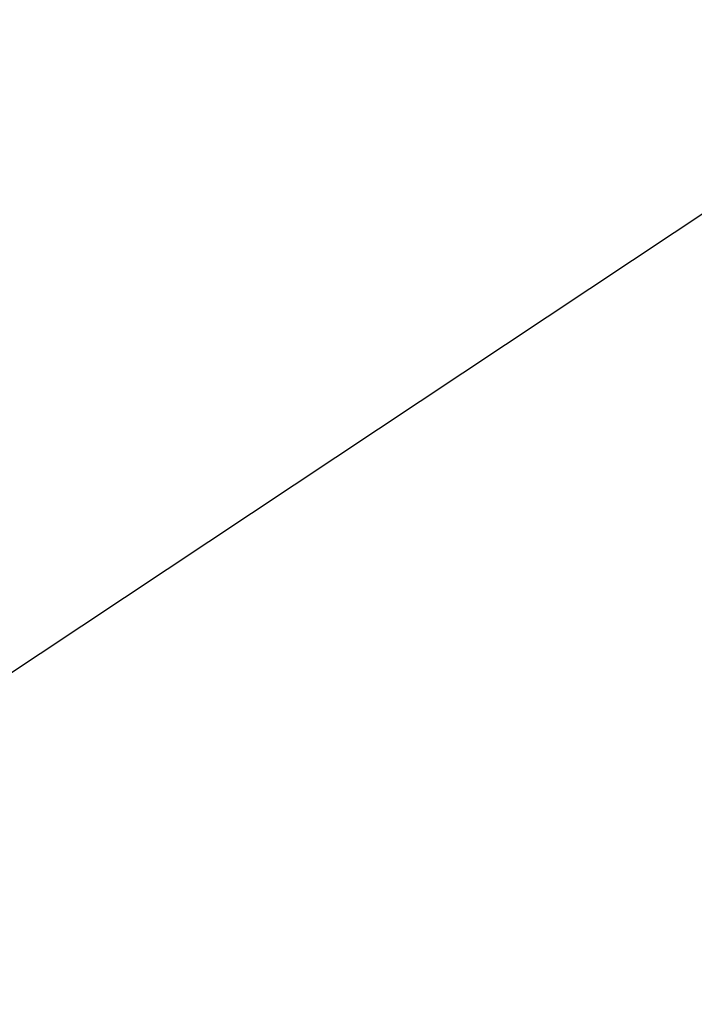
# Model space of a CAD drawing. Extents: x 0 to 370488, y 0 to 4202825.
# Tile 194 of 256: x 360284.21 to 360284.344, y 4200428.845 to 4200429.04. Entities that reach past the tile are written whole.
import ezdxf

# ---------------------------------------------------------------- set-up
doc = ezdxf.new("R2010")
doc.units = 0
doc.header["$LTSCALE"] = 0.5
doc.header["$MEASUREMENT"] = 0
doc.linetypes.add('CONTI', pattern=[0])
doc.layers.add('GORIZDEFAULT', color=32, linetype='CONTI')

msp = doc.modelspace()

# ---------------------------------------------------------------- linework, layer by layer
at = {"layer": 'GORIZDEFAULT', "color": 32}
msp.add_polyline3d([(360284.10966, 4200428.84497, 539.5), (360284.96, 4200429.41, 539.5), (360286.53, 4200430.49, 539.5), (360288.12, 4200431.61, 539.5), (360289.68, 4200432.75, 539.5), (360291.18, 4200433.91, 539.5), (360292.62, 4200435.07, 539.5), (360293.99, 4200436.22, 539.5), (360295.26, 4200437.35, 539.5), (360296.45, 4200438.45, 539.5), (360297.53, 4200439.5, 539.5), (360298.5, 4200440.5, 539.5), (360299.35, 4200441.43, 539.5), (360300.12, 4200442.33, 539.5), (360300.83, 4200443.22, 539.5)], dxfattribs=at)
msp.add_polyline3d([(360284.10966, 4200428.84497, 539.5), (360284.96, 4200429.41, 539.5), (360286.53, 4200430.49, 539.5), (360288.12, 4200431.61, 539.5), (360289.68, 4200432.75, 539.5), (360291.18, 4200433.91, 539.5), (360292.62, 4200435.07, 539.5), (360293.99, 4200436.22, 539.5), (360295.26, 4200437.35, 539.5), (360296.45, 4200438.45, 539.5), (360297.53, 4200439.5, 539.5), (360298.5, 4200440.5, 539.5), (360299.35, 4200441.43, 539.5), (360300.12, 4200442.33, 539.5), (360300.83, 4200443.22, 539.5)], dxfattribs=at)
msp.add_polyline3d([(360284.10966, 4200428.84497, 539.5), (360284.96, 4200429.41, 539.5), (360286.53, 4200430.49, 539.5), (360288.12, 4200431.61, 539.5), (360289.68, 4200432.75, 539.5), (360291.18, 4200433.91, 539.5), (360292.62, 4200435.07, 539.5), (360293.99, 4200436.22, 539.5), (360295.26, 4200437.35, 539.5), (360296.45, 4200438.45, 539.5), (360297.53, 4200439.5, 539.5), (360298.5, 4200440.5, 539.5), (360299.35, 4200441.43, 539.5), (360300.12, 4200442.33, 539.5), (360300.83, 4200443.22, 539.5)], dxfattribs=at)
msp.add_polyline3d([(360284.10966, 4200428.84497, 539.5), (360284.96, 4200429.41, 539.5), (360286.53, 4200430.49, 539.5), (360288.12, 4200431.61, 539.5), (360289.68, 4200432.75, 539.5), (360291.18, 4200433.91, 539.5), (360292.62, 4200435.07, 539.5), (360293.99, 4200436.22, 539.5), (360295.26, 4200437.35, 539.5), (360296.45, 4200438.45, 539.5), (360297.53, 4200439.5, 539.5), (360298.5, 4200440.5, 539.5), (360299.35, 4200441.43, 539.5), (360300.12, 4200442.33, 539.5), (360300.83, 4200443.22, 539.5)], dxfattribs=at)
msp.add_polyline3d([(360284.10966, 4200428.84497, 539.5), (360284.96, 4200429.41, 539.5), (360286.53, 4200430.49, 539.5), (360288.12, 4200431.61, 539.5), (360289.68, 4200432.75, 539.5), (360291.18, 4200433.91, 539.5), (360292.62, 4200435.07, 539.5), (360293.99, 4200436.22, 539.5), (360295.26, 4200437.35, 539.5), (360296.45, 4200438.45, 539.5), (360297.53, 4200439.5, 539.5), (360298.5, 4200440.5, 539.5), (360299.35, 4200441.43, 539.5), (360300.12, 4200442.33, 539.5), (360300.83, 4200443.22, 539.5)], dxfattribs=at)
msp.add_polyline3d([(360284.10966, 4200428.84497, 539.5), (360284.96, 4200429.41, 539.5), (360286.53, 4200430.49, 539.5), (360288.12, 4200431.61, 539.5), (360289.68, 4200432.75, 539.5), (360291.18, 4200433.91, 539.5), (360292.62, 4200435.07, 539.5), (360293.99, 4200436.22, 539.5), (360295.26, 4200437.35, 539.5), (360296.45, 4200438.45, 539.5), (360297.53, 4200439.5, 539.5), (360298.5, 4200440.5, 539.5), (360299.35, 4200441.43, 539.5), (360300.12, 4200442.33, 539.5), (360300.83, 4200443.22, 539.5)], dxfattribs=at)
msp.add_polyline3d([(360284.10966, 4200428.84497, 539.5), (360284.96, 4200429.41, 539.5), (360286.53, 4200430.49, 539.5), (360288.12, 4200431.61, 539.5), (360289.68, 4200432.75, 539.5), (360291.18, 4200433.91, 539.5), (360292.62, 4200435.07, 539.5), (360293.99, 4200436.22, 539.5), (360295.26, 4200437.35, 539.5), (360296.45, 4200438.45, 539.5), (360297.53, 4200439.5, 539.5), (360298.5, 4200440.5, 539.5), (360299.35, 4200441.43, 539.5), (360300.12, 4200442.33, 539.5), (360300.83, 4200443.22, 539.5)], dxfattribs=at)
msp.add_polyline3d([(360284.10966, 4200428.84497, 539.5), (360284.96, 4200429.41, 539.5), (360286.53, 4200430.49, 539.5), (360288.12, 4200431.61, 539.5), (360289.68, 4200432.75, 539.5), (360291.18, 4200433.91, 539.5), (360292.62, 4200435.07, 539.5), (360293.99, 4200436.22, 539.5), (360295.26, 4200437.35, 539.5), (360296.45, 4200438.45, 539.5), (360297.53, 4200439.5, 539.5), (360298.5, 4200440.5, 539.5), (360299.35, 4200441.43, 539.5), (360300.12, 4200442.33, 539.5), (360300.83, 4200443.22, 539.5)], dxfattribs=at)
msp.add_polyline3d([(360284.10966, 4200428.84497, 539.5), (360284.96, 4200429.41, 539.5), (360286.53, 4200430.49, 539.5), (360288.12, 4200431.61, 539.5), (360289.68, 4200432.75, 539.5), (360291.18, 4200433.91, 539.5), (360292.62, 4200435.07, 539.5), (360293.99, 4200436.22, 539.5), (360295.26, 4200437.35, 539.5), (360296.45, 4200438.45, 539.5), (360297.53, 4200439.5, 539.5), (360298.5, 4200440.5, 539.5), (360299.35, 4200441.43, 539.5), (360300.12, 4200442.33, 539.5), (360300.83, 4200443.22, 539.5)], dxfattribs=at)
msp.add_polyline3d([(360284.10966, 4200428.84497, 539.5), (360284.96, 4200429.41, 539.5), (360286.53, 4200430.49, 539.5), (360288.12, 4200431.61, 539.5), (360289.68, 4200432.75, 539.5), (360291.18, 4200433.91, 539.5), (360292.62, 4200435.07, 539.5), (360293.99, 4200436.22, 539.5), (360295.26, 4200437.35, 539.5), (360296.45, 4200438.45, 539.5), (360297.53, 4200439.5, 539.5), (360298.5, 4200440.5, 539.5), (360299.35, 4200441.43, 539.5), (360300.12, 4200442.33, 539.5), (360300.83, 4200443.22, 539.5)], dxfattribs=at)
msp.add_polyline3d([(360284.10966, 4200428.84497, 539.5), (360284.96, 4200429.41, 539.5), (360286.53, 4200430.49, 539.5), (360288.12, 4200431.61, 539.5), (360289.68, 4200432.75, 539.5), (360291.18, 4200433.91, 539.5), (360292.62, 4200435.07, 539.5), (360293.99, 4200436.22, 539.5), (360295.26, 4200437.35, 539.5), (360296.45, 4200438.45, 539.5), (360297.53, 4200439.5, 539.5), (360298.5, 4200440.5, 539.5), (360299.35, 4200441.43, 539.5), (360300.12, 4200442.33, 539.5), (360300.83, 4200443.22, 539.5)], dxfattribs=at)
msp.add_polyline3d([(360284.10966, 4200428.84497, 539.5), (360284.96, 4200429.41, 539.5), (360286.53, 4200430.49, 539.5), (360288.12, 4200431.61, 539.5), (360289.68, 4200432.75, 539.5), (360291.18, 4200433.91, 539.5), (360292.62, 4200435.07, 539.5), (360293.99, 4200436.22, 539.5), (360295.26, 4200437.35, 539.5), (360296.45, 4200438.45, 539.5), (360297.53, 4200439.5, 539.5), (360298.5, 4200440.5, 539.5), (360299.35, 4200441.43, 539.5), (360300.12, 4200442.33, 539.5), (360300.83, 4200443.22, 539.5)], dxfattribs=at)
msp.add_polyline3d([(360284.10966, 4200428.84497, 539.5), (360284.96, 4200429.41, 539.5), (360286.53, 4200430.49, 539.5), (360288.12, 4200431.61, 539.5), (360289.68, 4200432.75, 539.5), (360291.18, 4200433.91, 539.5), (360292.62, 4200435.07, 539.5), (360293.99, 4200436.22, 539.5), (360295.26, 4200437.35, 539.5), (360296.45, 4200438.45, 539.5), (360297.53, 4200439.5, 539.5), (360298.5, 4200440.5, 539.5), (360299.35, 4200441.43, 539.5), (360300.12, 4200442.33, 539.5), (360300.83, 4200443.22, 539.5)], dxfattribs=at)
msp.add_polyline3d([(360284.10966, 4200428.84497, 539.5), (360284.96, 4200429.41, 539.5), (360286.53, 4200430.49, 539.5), (360288.12, 4200431.61, 539.5), (360289.68, 4200432.75, 539.5), (360291.18, 4200433.91, 539.5), (360292.62, 4200435.07, 539.5), (360293.99, 4200436.22, 539.5), (360295.26, 4200437.35, 539.5), (360296.45, 4200438.45, 539.5), (360297.53, 4200439.5, 539.5), (360298.5, 4200440.5, 539.5), (360299.35, 4200441.43, 539.5), (360300.12, 4200442.33, 539.5), (360300.83, 4200443.22, 539.5)], dxfattribs=at)
msp.add_polyline3d([(360284.10966, 4200428.84497, 539.5), (360284.96, 4200429.41, 539.5), (360286.53, 4200430.49, 539.5), (360288.12, 4200431.61, 539.5), (360289.68, 4200432.75, 539.5), (360291.18, 4200433.91, 539.5), (360292.62, 4200435.07, 539.5), (360293.99, 4200436.22, 539.5), (360295.26, 4200437.35, 539.5), (360296.45, 4200438.45, 539.5), (360297.53, 4200439.5, 539.5), (360298.5, 4200440.5, 539.5), (360299.35, 4200441.43, 539.5), (360300.12, 4200442.33, 539.5), (360300.83, 4200443.22, 539.5)], dxfattribs=at)
msp.add_polyline3d([(360284.10966, 4200428.84497, 539.5), (360284.96, 4200429.41, 539.5), (360286.53, 4200430.49, 539.5), (360288.12, 4200431.61, 539.5), (360289.68, 4200432.75, 539.5), (360291.18, 4200433.91, 539.5), (360292.62, 4200435.07, 539.5), (360293.99, 4200436.22, 539.5), (360295.26, 4200437.35, 539.5), (360296.45, 4200438.45, 539.5), (360297.53, 4200439.5, 539.5), (360298.5, 4200440.5, 539.5), (360299.35, 4200441.43, 539.5), (360300.12, 4200442.33, 539.5), (360300.83, 4200443.22, 539.5)], dxfattribs=at)
msp.add_polyline3d([(360284.10966, 4200428.84497, 539.5), (360284.96, 4200429.41, 539.5), (360286.53, 4200430.49, 539.5), (360288.12, 4200431.61, 539.5), (360289.68, 4200432.75, 539.5), (360291.18, 4200433.91, 539.5), (360292.62, 4200435.07, 539.5), (360293.99, 4200436.22, 539.5), (360295.26, 4200437.35, 539.5), (360296.45, 4200438.45, 539.5), (360297.53, 4200439.5, 539.5), (360298.5, 4200440.5, 539.5), (360299.35, 4200441.43, 539.5), (360300.12, 4200442.33, 539.5), (360300.83, 4200443.22, 539.5)], dxfattribs=at)
msp.add_polyline3d([(360284.10966, 4200428.84497, 539.5), (360284.96, 4200429.41, 539.5), (360286.53, 4200430.49, 539.5), (360288.12, 4200431.61, 539.5), (360289.68, 4200432.75, 539.5), (360291.18, 4200433.91, 539.5), (360292.62, 4200435.07, 539.5), (360293.99, 4200436.22, 539.5), (360295.26, 4200437.35, 539.5), (360296.45, 4200438.45, 539.5), (360297.53, 4200439.5, 539.5), (360298.5, 4200440.5, 539.5), (360299.35, 4200441.43, 539.5), (360300.12, 4200442.33, 539.5), (360300.83, 4200443.22, 539.5)], dxfattribs=at)
msp.add_polyline3d([(360284.10966, 4200428.84497, 539.5), (360284.96, 4200429.41, 539.5), (360286.53, 4200430.49, 539.5), (360288.12, 4200431.61, 539.5), (360289.68, 4200432.75, 539.5), (360291.18, 4200433.91, 539.5), (360292.62, 4200435.07, 539.5), (360293.99, 4200436.22, 539.5), (360295.26, 4200437.35, 539.5), (360296.45, 4200438.45, 539.5), (360297.53, 4200439.5, 539.5), (360298.5, 4200440.5, 539.5), (360299.35, 4200441.43, 539.5), (360300.12, 4200442.33, 539.5), (360300.83, 4200443.22, 539.5)], dxfattribs=at)
msp.add_polyline3d([(360284.10966, 4200428.84497, 539.5), (360284.96, 4200429.41, 539.5), (360286.53, 4200430.49, 539.5), (360288.12, 4200431.61, 539.5), (360289.68, 4200432.75, 539.5), (360291.18, 4200433.91, 539.5), (360292.62, 4200435.07, 539.5), (360293.99, 4200436.22, 539.5), (360295.26, 4200437.35, 539.5), (360296.45, 4200438.45, 539.5), (360297.53, 4200439.5, 539.5), (360298.5, 4200440.5, 539.5), (360299.35, 4200441.43, 539.5), (360300.12, 4200442.33, 539.5), (360300.83, 4200443.22, 539.5)], dxfattribs=at)
msp.add_polyline3d([(360284.10966, 4200428.84497, 539.5), (360284.96, 4200429.41, 539.5), (360286.53, 4200430.49, 539.5), (360288.12, 4200431.61, 539.5), (360289.68, 4200432.75, 539.5), (360291.18, 4200433.91, 539.5), (360292.62, 4200435.07, 539.5), (360293.99, 4200436.22, 539.5), (360295.26, 4200437.35, 539.5), (360296.45, 4200438.45, 539.5), (360297.53, 4200439.5, 539.5), (360298.5, 4200440.5, 539.5), (360299.35, 4200441.43, 539.5), (360300.12, 4200442.33, 539.5), (360300.83, 4200443.22, 539.5)], dxfattribs=at)
msp.add_polyline3d([(360284.10966, 4200428.84497, 539.5), (360284.96, 4200429.41, 539.5), (360286.53, 4200430.49, 539.5), (360288.12, 4200431.61, 539.5), (360289.68, 4200432.75, 539.5), (360291.18, 4200433.91, 539.5), (360292.62, 4200435.07, 539.5), (360293.99, 4200436.22, 539.5), (360295.26, 4200437.35, 539.5), (360296.45, 4200438.45, 539.5), (360297.53, 4200439.5, 539.5), (360298.5, 4200440.5, 539.5), (360299.35, 4200441.43, 539.5), (360300.12, 4200442.33, 539.5), (360300.83, 4200443.22, 539.5)], dxfattribs=at)
msp.add_polyline3d([(360284.10966, 4200428.84497, 539.5), (360284.96, 4200429.41, 539.5), (360286.53, 4200430.49, 539.5), (360288.12, 4200431.61, 539.5), (360289.68, 4200432.75, 539.5), (360291.18, 4200433.91, 539.5), (360292.62, 4200435.07, 539.5), (360293.99, 4200436.22, 539.5), (360295.26, 4200437.35, 539.5), (360296.45, 4200438.45, 539.5), (360297.53, 4200439.5, 539.5), (360298.5, 4200440.5, 539.5), (360299.35, 4200441.43, 539.5), (360300.12, 4200442.33, 539.5), (360300.83, 4200443.22, 539.5)], dxfattribs=at)
msp.add_polyline3d([(360284.10966, 4200428.84497, 539.5), (360284.96, 4200429.41, 539.5), (360286.53, 4200430.49, 539.5), (360288.12, 4200431.61, 539.5), (360289.68, 4200432.75, 539.5), (360291.18, 4200433.91, 539.5), (360292.62, 4200435.07, 539.5), (360293.99, 4200436.22, 539.5), (360295.26, 4200437.35, 539.5), (360296.45, 4200438.45, 539.5), (360297.53, 4200439.5, 539.5), (360298.5, 4200440.5, 539.5), (360299.35, 4200441.43, 539.5), (360300.12, 4200442.33, 539.5), (360300.83, 4200443.22, 539.5)], dxfattribs=at)
msp.add_polyline3d([(360284.10966, 4200428.84497, 539.5), (360284.96, 4200429.41, 539.5), (360286.53, 4200430.49, 539.5), (360288.12, 4200431.61, 539.5), (360289.68, 4200432.75, 539.5), (360291.18, 4200433.91, 539.5), (360292.62, 4200435.07, 539.5), (360293.99, 4200436.22, 539.5), (360295.26, 4200437.35, 539.5), (360296.45, 4200438.45, 539.5), (360297.53, 4200439.5, 539.5), (360298.5, 4200440.5, 539.5), (360299.35, 4200441.43, 539.5), (360300.12, 4200442.33, 539.5), (360300.83, 4200443.22, 539.5)], dxfattribs=at)
msp.add_polyline3d([(360284.10966, 4200428.84497, 539.5), (360284.96, 4200429.41, 539.5), (360286.53, 4200430.49, 539.5), (360288.12, 4200431.61, 539.5), (360289.68, 4200432.75, 539.5), (360291.18, 4200433.91, 539.5), (360292.62, 4200435.07, 539.5), (360293.99, 4200436.22, 539.5), (360295.26, 4200437.35, 539.5), (360296.45, 4200438.45, 539.5), (360297.53, 4200439.5, 539.5), (360298.5, 4200440.5, 539.5), (360299.35, 4200441.43, 539.5), (360300.12, 4200442.33, 539.5), (360300.83, 4200443.22, 539.5)], dxfattribs=at)
msp.add_polyline3d([(360284.10966, 4200428.84497, 539.5), (360284.96, 4200429.41, 539.5), (360286.53, 4200430.49, 539.5), (360288.12, 4200431.61, 539.5), (360289.68, 4200432.75, 539.5), (360291.18, 4200433.91, 539.5), (360292.62, 4200435.07, 539.5), (360293.99, 4200436.22, 539.5), (360295.26, 4200437.35, 539.5), (360296.45, 4200438.45, 539.5), (360297.53, 4200439.5, 539.5), (360298.5, 4200440.5, 539.5), (360299.35, 4200441.43, 539.5), (360300.12, 4200442.33, 539.5), (360300.83, 4200443.22, 539.5)], dxfattribs=at)
msp.add_polyline3d([(360284.10966, 4200428.84497, 539.5), (360284.96, 4200429.41, 539.5), (360286.53, 4200430.49, 539.5), (360288.12, 4200431.61, 539.5), (360289.68, 4200432.75, 539.5), (360291.18, 4200433.91, 539.5), (360292.62, 4200435.07, 539.5), (360293.99, 4200436.22, 539.5), (360295.26, 4200437.35, 539.5), (360296.45, 4200438.45, 539.5), (360297.53, 4200439.5, 539.5), (360298.5, 4200440.5, 539.5), (360299.35, 4200441.43, 539.5), (360300.12, 4200442.33, 539.5), (360300.83, 4200443.22, 539.5)], dxfattribs=at)
msp.add_polyline3d([(360284.10966, 4200428.84497, 539.5), (360284.96, 4200429.41, 539.5), (360286.53, 4200430.49, 539.5), (360288.12, 4200431.61, 539.5), (360289.68, 4200432.75, 539.5), (360291.18, 4200433.91, 539.5), (360292.62, 4200435.07, 539.5), (360293.99, 4200436.22, 539.5), (360295.26, 4200437.35, 539.5), (360296.45, 4200438.45, 539.5), (360297.53, 4200439.5, 539.5), (360298.5, 4200440.5, 539.5), (360299.35, 4200441.43, 539.5), (360300.12, 4200442.33, 539.5), (360300.83, 4200443.22, 539.5)], dxfattribs=at)
msp.add_polyline3d([(360284.10966, 4200428.84497, 539.5), (360284.96, 4200429.41, 539.5), (360286.53, 4200430.49, 539.5), (360288.12, 4200431.61, 539.5), (360289.68, 4200432.75, 539.5), (360291.18, 4200433.91, 539.5), (360292.62, 4200435.07, 539.5), (360293.99, 4200436.22, 539.5), (360295.26, 4200437.35, 539.5), (360296.45, 4200438.45, 539.5), (360297.53, 4200439.5, 539.5), (360298.5, 4200440.5, 539.5), (360299.35, 4200441.43, 539.5), (360300.12, 4200442.33, 539.5), (360300.83, 4200443.22, 539.5)], dxfattribs=at)
msp.add_polyline3d([(360284.10966, 4200428.84497, 539.5), (360284.96, 4200429.41, 539.5), (360286.53, 4200430.49, 539.5), (360288.12, 4200431.61, 539.5), (360289.68, 4200432.75, 539.5), (360291.18, 4200433.91, 539.5), (360292.62, 4200435.07, 539.5), (360293.99, 4200436.22, 539.5), (360295.26, 4200437.35, 539.5), (360296.45, 4200438.45, 539.5), (360297.53, 4200439.5, 539.5), (360298.5, 4200440.5, 539.5), (360299.35, 4200441.43, 539.5), (360300.12, 4200442.33, 539.5), (360300.83, 4200443.22, 539.5)], dxfattribs=at)
msp.add_polyline3d([(360284.10966, 4200428.84497, 539.5), (360284.96, 4200429.41, 539.5), (360286.53, 4200430.49, 539.5), (360288.12, 4200431.61, 539.5), (360289.68, 4200432.75, 539.5), (360291.18, 4200433.91, 539.5), (360292.62, 4200435.07, 539.5), (360293.99, 4200436.22, 539.5), (360295.26, 4200437.35, 539.5), (360296.45, 4200438.45, 539.5), (360297.53, 4200439.5, 539.5), (360298.5, 4200440.5, 539.5), (360299.35, 4200441.43, 539.5), (360300.12, 4200442.33, 539.5), (360300.83, 4200443.22, 539.5)], dxfattribs=at)
msp.add_polyline3d([(360284.10966, 4200428.84497, 539.5), (360284.96, 4200429.41, 539.5), (360286.53, 4200430.49, 539.5), (360288.12, 4200431.61, 539.5), (360289.68, 4200432.75, 539.5), (360291.18, 4200433.91, 539.5), (360292.62, 4200435.07, 539.5), (360293.99, 4200436.22, 539.5), (360295.26, 4200437.35, 539.5), (360296.45, 4200438.45, 539.5), (360297.53, 4200439.5, 539.5), (360298.5, 4200440.5, 539.5), (360299.35, 4200441.43, 539.5), (360300.12, 4200442.33, 539.5), (360300.83, 4200443.22, 539.5)], dxfattribs=at)
msp.add_polyline3d([(360284.10966, 4200428.84497, 539.5), (360284.96, 4200429.41, 539.5), (360286.53, 4200430.49, 539.5), (360288.12, 4200431.61, 539.5), (360289.68, 4200432.75, 539.5), (360291.18, 4200433.91, 539.5), (360292.62, 4200435.07, 539.5), (360293.99, 4200436.22, 539.5), (360295.26, 4200437.35, 539.5), (360296.45, 4200438.45, 539.5), (360297.53, 4200439.5, 539.5), (360298.5, 4200440.5, 539.5), (360299.35, 4200441.43, 539.5), (360300.12, 4200442.33, 539.5), (360300.83, 4200443.22, 539.5)], dxfattribs=at)
msp.add_polyline3d([(360284.10966, 4200428.84497, 539.5), (360284.96, 4200429.41, 539.5), (360286.53, 4200430.49, 539.5), (360288.12, 4200431.61, 539.5), (360289.68, 4200432.75, 539.5), (360291.18, 4200433.91, 539.5), (360292.62, 4200435.07, 539.5), (360293.99, 4200436.22, 539.5), (360295.26, 4200437.35, 539.5), (360296.45, 4200438.45, 539.5), (360297.53, 4200439.5, 539.5), (360298.5, 4200440.5, 539.5), (360299.35, 4200441.43, 539.5), (360300.12, 4200442.33, 539.5), (360300.83, 4200443.22, 539.5)], dxfattribs=at)
msp.add_polyline3d([(360284.10966, 4200428.84497, 539.5), (360284.96, 4200429.41, 539.5), (360286.53, 4200430.49, 539.5), (360288.12, 4200431.61, 539.5), (360289.68, 4200432.75, 539.5), (360291.18, 4200433.91, 539.5), (360292.62, 4200435.07, 539.5), (360293.99, 4200436.22, 539.5), (360295.26, 4200437.35, 539.5), (360296.45, 4200438.45, 539.5), (360297.53, 4200439.5, 539.5), (360298.5, 4200440.5, 539.5), (360299.35, 4200441.43, 539.5), (360300.12, 4200442.33, 539.5), (360300.83, 4200443.22, 539.5)], dxfattribs=at)
msp.add_polyline3d([(360284.10966, 4200428.84497, 539.5), (360284.96, 4200429.41, 539.5), (360286.53, 4200430.49, 539.5), (360288.12, 4200431.61, 539.5), (360289.68, 4200432.75, 539.5), (360291.18, 4200433.91, 539.5), (360292.62, 4200435.07, 539.5), (360293.99, 4200436.22, 539.5), (360295.26, 4200437.35, 539.5), (360296.45, 4200438.45, 539.5), (360297.53, 4200439.5, 539.5), (360298.5, 4200440.5, 539.5), (360299.35, 4200441.43, 539.5), (360300.12, 4200442.33, 539.5), (360300.83, 4200443.22, 539.5)], dxfattribs=at)
msp.add_polyline3d([(360284.10966, 4200428.84497, 539.5), (360284.96, 4200429.41, 539.5), (360286.53, 4200430.49, 539.5), (360288.12, 4200431.61, 539.5), (360289.68, 4200432.75, 539.5), (360291.18, 4200433.91, 539.5), (360292.62, 4200435.07, 539.5), (360293.99, 4200436.22, 539.5), (360295.26, 4200437.35, 539.5), (360296.45, 4200438.45, 539.5), (360297.53, 4200439.5, 539.5), (360298.5, 4200440.5, 539.5), (360299.35, 4200441.43, 539.5), (360300.12, 4200442.33, 539.5), (360300.83, 4200443.22, 539.5)], dxfattribs=at)
msp.add_polyline3d([(360284.10966, 4200428.84497, 539.5), (360284.96, 4200429.41, 539.5), (360286.53, 4200430.49, 539.5), (360288.12, 4200431.61, 539.5), (360289.68, 4200432.75, 539.5), (360291.18, 4200433.91, 539.5), (360292.62, 4200435.07, 539.5), (360293.99, 4200436.22, 539.5), (360295.26, 4200437.35, 539.5), (360296.45, 4200438.45, 539.5), (360297.53, 4200439.5, 539.5), (360298.5, 4200440.5, 539.5), (360299.35, 4200441.43, 539.5), (360300.12, 4200442.33, 539.5), (360300.83, 4200443.22, 539.5)], dxfattribs=at)
msp.add_polyline3d([(360284.10966, 4200428.84497, 539.5), (360284.96, 4200429.41, 539.5), (360286.53, 4200430.49, 539.5), (360288.12, 4200431.61, 539.5), (360289.68, 4200432.75, 539.5), (360291.18, 4200433.91, 539.5), (360292.62, 4200435.07, 539.5), (360293.99, 4200436.22, 539.5), (360295.26, 4200437.35, 539.5), (360296.45, 4200438.45, 539.5), (360297.53, 4200439.5, 539.5), (360298.5, 4200440.5, 539.5), (360299.35, 4200441.43, 539.5), (360300.12, 4200442.33, 539.5), (360300.83, 4200443.22, 539.5)], dxfattribs=at)
msp.add_polyline3d([(360284.10966, 4200428.84497, 539.5), (360284.96, 4200429.41, 539.5), (360286.53, 4200430.49, 539.5), (360288.12, 4200431.61, 539.5), (360289.68, 4200432.75, 539.5), (360291.18, 4200433.91, 539.5), (360292.62, 4200435.07, 539.5), (360293.99, 4200436.22, 539.5), (360295.26, 4200437.35, 539.5), (360296.45, 4200438.45, 539.5), (360297.53, 4200439.5, 539.5), (360298.5, 4200440.5, 539.5), (360299.35, 4200441.43, 539.5), (360300.12, 4200442.33, 539.5), (360300.83, 4200443.22, 539.5)], dxfattribs=at)
msp.add_polyline3d([(360284.10966, 4200428.84497, 539.5), (360284.96, 4200429.41, 539.5), (360286.53, 4200430.49, 539.5), (360288.12, 4200431.61, 539.5), (360289.68, 4200432.75, 539.5), (360291.18, 4200433.91, 539.5), (360292.62, 4200435.07, 539.5), (360293.99, 4200436.22, 539.5), (360295.26, 4200437.35, 539.5), (360296.45, 4200438.45, 539.5), (360297.53, 4200439.5, 539.5), (360298.5, 4200440.5, 539.5), (360299.35, 4200441.43, 539.5), (360300.12, 4200442.33, 539.5), (360300.83, 4200443.22, 539.5)], dxfattribs=at)
msp.add_polyline3d([(360284.10966, 4200428.84497, 539.5), (360284.96, 4200429.41, 539.5), (360286.53, 4200430.49, 539.5), (360288.12, 4200431.61, 539.5), (360289.68, 4200432.75, 539.5), (360291.18, 4200433.91, 539.5), (360292.62, 4200435.07, 539.5), (360293.99, 4200436.22, 539.5), (360295.26, 4200437.35, 539.5), (360296.45, 4200438.45, 539.5), (360297.53, 4200439.5, 539.5), (360298.5, 4200440.5, 539.5), (360299.35, 4200441.43, 539.5), (360300.12, 4200442.33, 539.5), (360300.83, 4200443.22, 539.5)], dxfattribs=at)
msp.add_polyline3d([(360284.10966, 4200428.84497, 539.5), (360284.96, 4200429.41, 539.5), (360286.53, 4200430.49, 539.5), (360288.12, 4200431.61, 539.5), (360289.68, 4200432.75, 539.5), (360291.18, 4200433.91, 539.5), (360292.62, 4200435.07, 539.5), (360293.99, 4200436.22, 539.5), (360295.26, 4200437.35, 539.5), (360296.45, 4200438.45, 539.5), (360297.53, 4200439.5, 539.5), (360298.5, 4200440.5, 539.5), (360299.35, 4200441.43, 539.5), (360300.12, 4200442.33, 539.5), (360300.83, 4200443.22, 539.5)], dxfattribs=at)
msp.add_polyline3d([(360284.10966, 4200428.84497, 539.5), (360284.96, 4200429.41, 539.5), (360286.53, 4200430.49, 539.5), (360288.12, 4200431.61, 539.5), (360289.68, 4200432.75, 539.5), (360291.18, 4200433.91, 539.5), (360292.62, 4200435.07, 539.5), (360293.99, 4200436.22, 539.5), (360295.26, 4200437.35, 539.5), (360296.45, 4200438.45, 539.5), (360297.53, 4200439.5, 539.5), (360298.5, 4200440.5, 539.5), (360299.35, 4200441.43, 539.5), (360300.12, 4200442.33, 539.5), (360300.83, 4200443.22, 539.5)], dxfattribs=at)
msp.add_polyline3d([(360284.10966, 4200428.84497, 539.5), (360284.96, 4200429.41, 539.5), (360286.53, 4200430.49, 539.5), (360288.12, 4200431.61, 539.5), (360289.68, 4200432.75, 539.5), (360291.18, 4200433.91, 539.5), (360292.62, 4200435.07, 539.5), (360293.99, 4200436.22, 539.5), (360295.26, 4200437.35, 539.5), (360296.45, 4200438.45, 539.5), (360297.53, 4200439.5, 539.5), (360298.5, 4200440.5, 539.5), (360299.35, 4200441.43, 539.5), (360300.12, 4200442.33, 539.5), (360300.83, 4200443.22, 539.5)], dxfattribs=at)
msp.add_polyline3d([(360284.10966, 4200428.84497, 539.5), (360284.96, 4200429.41, 539.5), (360286.53, 4200430.49, 539.5), (360288.12, 4200431.61, 539.5), (360289.68, 4200432.75, 539.5), (360291.18, 4200433.91, 539.5), (360292.62, 4200435.07, 539.5), (360293.99, 4200436.22, 539.5), (360295.26, 4200437.35, 539.5), (360296.45, 4200438.45, 539.5), (360297.53, 4200439.5, 539.5), (360298.5, 4200440.5, 539.5), (360299.35, 4200441.43, 539.5), (360300.12, 4200442.33, 539.5), (360300.83, 4200443.22, 539.5)], dxfattribs=at)
msp.add_polyline3d([(360284.10966, 4200428.84497, 539.5), (360284.96, 4200429.41, 539.5), (360286.53, 4200430.49, 539.5), (360288.12, 4200431.61, 539.5), (360289.68, 4200432.75, 539.5), (360291.18, 4200433.91, 539.5), (360292.62, 4200435.07, 539.5), (360293.99, 4200436.22, 539.5), (360295.26, 4200437.35, 539.5), (360296.45, 4200438.45, 539.5), (360297.53, 4200439.5, 539.5), (360298.5, 4200440.5, 539.5), (360299.35, 4200441.43, 539.5), (360300.12, 4200442.33, 539.5), (360300.83, 4200443.22, 539.5)], dxfattribs=at)
msp.add_polyline3d([(360284.10966, 4200428.84497, 539.5), (360284.96, 4200429.41, 539.5), (360286.53, 4200430.49, 539.5), (360288.12, 4200431.61, 539.5), (360289.68, 4200432.75, 539.5), (360291.18, 4200433.91, 539.5), (360292.62, 4200435.07, 539.5), (360293.99, 4200436.22, 539.5), (360295.26, 4200437.35, 539.5), (360296.45, 4200438.45, 539.5), (360297.53, 4200439.5, 539.5), (360298.5, 4200440.5, 539.5), (360299.35, 4200441.43, 539.5), (360300.12, 4200442.33, 539.5), (360300.83, 4200443.22, 539.5)], dxfattribs=at)
msp.add_polyline3d([(360284.10966, 4200428.84497, 539.5), (360284.96, 4200429.41, 539.5), (360286.53, 4200430.49, 539.5), (360288.12, 4200431.61, 539.5), (360289.68, 4200432.75, 539.5), (360291.18, 4200433.91, 539.5), (360292.62, 4200435.07, 539.5), (360293.99, 4200436.22, 539.5), (360295.26, 4200437.35, 539.5), (360296.45, 4200438.45, 539.5), (360297.53, 4200439.5, 539.5), (360298.5, 4200440.5, 539.5), (360299.35, 4200441.43, 539.5), (360300.12, 4200442.33, 539.5), (360300.83, 4200443.22, 539.5)], dxfattribs=at)
msp.add_polyline3d([(360284.10966, 4200428.84497, 539.5), (360284.96, 4200429.41, 539.5), (360286.53, 4200430.49, 539.5), (360288.12, 4200431.61, 539.5), (360289.68, 4200432.75, 539.5), (360291.18, 4200433.91, 539.5), (360292.62, 4200435.07, 539.5), (360293.99, 4200436.22, 539.5), (360295.26, 4200437.35, 539.5), (360296.45, 4200438.45, 539.5), (360297.53, 4200439.5, 539.5), (360298.5, 4200440.5, 539.5), (360299.35, 4200441.43, 539.5), (360300.12, 4200442.33, 539.5), (360300.83, 4200443.22, 539.5)], dxfattribs=at)
msp.add_polyline3d([(360284.10966, 4200428.84497, 539.5), (360284.96, 4200429.41, 539.5), (360286.53, 4200430.49, 539.5), (360288.12, 4200431.61, 539.5), (360289.68, 4200432.75, 539.5), (360291.18, 4200433.91, 539.5), (360292.62, 4200435.07, 539.5), (360293.99, 4200436.22, 539.5), (360295.26, 4200437.35, 539.5), (360296.45, 4200438.45, 539.5), (360297.53, 4200439.5, 539.5), (360298.5, 4200440.5, 539.5), (360299.35, 4200441.43, 539.5), (360300.12, 4200442.33, 539.5), (360300.83, 4200443.22, 539.5)], dxfattribs=at)
msp.add_polyline3d([(360284.10966, 4200428.84497, 539.5), (360284.96, 4200429.41, 539.5), (360286.53, 4200430.49, 539.5), (360288.12, 4200431.61, 539.5), (360289.68, 4200432.75, 539.5), (360291.18, 4200433.91, 539.5), (360292.62, 4200435.07, 539.5), (360293.99, 4200436.22, 539.5), (360295.26, 4200437.35, 539.5), (360296.45, 4200438.45, 539.5), (360297.53, 4200439.5, 539.5), (360298.5, 4200440.5, 539.5), (360299.35, 4200441.43, 539.5), (360300.12, 4200442.33, 539.5), (360300.83, 4200443.22, 539.5)], dxfattribs=at)
msp.add_polyline3d([(360284.10966, 4200428.84497, 539.5), (360284.96, 4200429.41, 539.5), (360286.53, 4200430.49, 539.5), (360288.12, 4200431.61, 539.5), (360289.68, 4200432.75, 539.5), (360291.18, 4200433.91, 539.5), (360292.62, 4200435.07, 539.5), (360293.99, 4200436.22, 539.5), (360295.26, 4200437.35, 539.5), (360296.45, 4200438.45, 539.5), (360297.53, 4200439.5, 539.5), (360298.5, 4200440.5, 539.5), (360299.35, 4200441.43, 539.5), (360300.12, 4200442.33, 539.5), (360300.83, 4200443.22, 539.5)], dxfattribs=at)
msp.add_polyline3d([(360284.10966, 4200428.84497, 539.5), (360284.96, 4200429.41, 539.5), (360286.53, 4200430.49, 539.5), (360288.12, 4200431.61, 539.5), (360289.68, 4200432.75, 539.5), (360291.18, 4200433.91, 539.5), (360292.62, 4200435.07, 539.5), (360293.99, 4200436.22, 539.5), (360295.26, 4200437.35, 539.5), (360296.45, 4200438.45, 539.5), (360297.53, 4200439.5, 539.5), (360298.5, 4200440.5, 539.5), (360299.35, 4200441.43, 539.5), (360300.12, 4200442.33, 539.5), (360300.83, 4200443.22, 539.5)], dxfattribs=at)
msp.add_polyline3d([(360284.10966, 4200428.84497, 539.5), (360284.96, 4200429.41, 539.5), (360286.53, 4200430.49, 539.5), (360288.12, 4200431.61, 539.5), (360289.68, 4200432.75, 539.5), (360291.18, 4200433.91, 539.5), (360292.62, 4200435.07, 539.5), (360293.99, 4200436.22, 539.5), (360295.26, 4200437.35, 539.5), (360296.45, 4200438.45, 539.5), (360297.53, 4200439.5, 539.5), (360298.5, 4200440.5, 539.5), (360299.35, 4200441.43, 539.5), (360300.12, 4200442.33, 539.5), (360300.83, 4200443.22, 539.5)], dxfattribs=at)
msp.add_polyline3d([(360284.10966, 4200428.84497, 539.5), (360284.96, 4200429.41, 539.5), (360286.53, 4200430.49, 539.5), (360288.12, 4200431.61, 539.5), (360289.68, 4200432.75, 539.5), (360291.18, 4200433.91, 539.5), (360292.62, 4200435.07, 539.5), (360293.99, 4200436.22, 539.5), (360295.26, 4200437.35, 539.5), (360296.45, 4200438.45, 539.5), (360297.53, 4200439.5, 539.5), (360298.5, 4200440.5, 539.5), (360299.35, 4200441.43, 539.5), (360300.12, 4200442.33, 539.5), (360300.83, 4200443.22, 539.5)], dxfattribs=at)
msp.add_polyline3d([(360284.10966, 4200428.84497, 539.5), (360284.96, 4200429.41, 539.5), (360286.53, 4200430.49, 539.5), (360288.12, 4200431.61, 539.5), (360289.68, 4200432.75, 539.5), (360291.18, 4200433.91, 539.5), (360292.62, 4200435.07, 539.5), (360293.99, 4200436.22, 539.5), (360295.26, 4200437.35, 539.5), (360296.45, 4200438.45, 539.5), (360297.53, 4200439.5, 539.5), (360298.5, 4200440.5, 539.5), (360299.35, 4200441.43, 539.5), (360300.12, 4200442.33, 539.5), (360300.83, 4200443.22, 539.5)], dxfattribs=at)
msp.add_polyline3d([(360284.10966, 4200428.84497, 539.5), (360284.96, 4200429.41, 539.5), (360286.53, 4200430.49, 539.5), (360288.12, 4200431.61, 539.5), (360289.68, 4200432.75, 539.5), (360291.18, 4200433.91, 539.5), (360292.62, 4200435.07, 539.5), (360293.99, 4200436.22, 539.5), (360295.26, 4200437.35, 539.5), (360296.45, 4200438.45, 539.5), (360297.53, 4200439.5, 539.5), (360298.5, 4200440.5, 539.5), (360299.35, 4200441.43, 539.5), (360300.12, 4200442.33, 539.5), (360300.83, 4200443.22, 539.5)], dxfattribs=at)
msp.add_polyline3d([(360284.10966, 4200428.84497, 539.5), (360284.96, 4200429.41, 539.5), (360286.53, 4200430.49, 539.5), (360288.12, 4200431.61, 539.5), (360289.68, 4200432.75, 539.5), (360291.18, 4200433.91, 539.5), (360292.62, 4200435.07, 539.5), (360293.99, 4200436.22, 539.5), (360295.26, 4200437.35, 539.5), (360296.45, 4200438.45, 539.5), (360297.53, 4200439.5, 539.5), (360298.5, 4200440.5, 539.5), (360299.35, 4200441.43, 539.5), (360300.12, 4200442.33, 539.5), (360300.83, 4200443.22, 539.5)], dxfattribs=at)
msp.add_polyline3d([(360284.10966, 4200428.84497, 539.5), (360284.96, 4200429.41, 539.5), (360286.53, 4200430.49, 539.5), (360288.12, 4200431.61, 539.5), (360289.68, 4200432.75, 539.5), (360291.18, 4200433.91, 539.5), (360292.62, 4200435.07, 539.5), (360293.99, 4200436.22, 539.5), (360295.26, 4200437.35, 539.5), (360296.45, 4200438.45, 539.5), (360297.53, 4200439.5, 539.5), (360298.5, 4200440.5, 539.5), (360299.35, 4200441.43, 539.5), (360300.12, 4200442.33, 539.5), (360300.83, 4200443.22, 539.5)], dxfattribs=at)
msp.add_polyline3d([(360284.10966, 4200428.84497, 539.5), (360284.96, 4200429.41, 539.5), (360286.53, 4200430.49, 539.5), (360288.12, 4200431.61, 539.5), (360289.68, 4200432.75, 539.5), (360291.18, 4200433.91, 539.5), (360292.62, 4200435.07, 539.5), (360293.99, 4200436.22, 539.5), (360295.26, 4200437.35, 539.5), (360296.45, 4200438.45, 539.5), (360297.53, 4200439.5, 539.5), (360298.5, 4200440.5, 539.5), (360299.35, 4200441.43, 539.5), (360300.12, 4200442.33, 539.5), (360300.83, 4200443.22, 539.5)], dxfattribs=at)
msp.add_polyline3d([(360284.10966, 4200428.84497, 539.5), (360284.96, 4200429.41, 539.5), (360286.53, 4200430.49, 539.5), (360288.12, 4200431.61, 539.5), (360289.68, 4200432.75, 539.5), (360291.18, 4200433.91, 539.5), (360292.62, 4200435.07, 539.5), (360293.99, 4200436.22, 539.5), (360295.26, 4200437.35, 539.5), (360296.45, 4200438.45, 539.5), (360297.53, 4200439.5, 539.5), (360298.5, 4200440.5, 539.5), (360299.35, 4200441.43, 539.5), (360300.12, 4200442.33, 539.5), (360300.83, 4200443.22, 539.5)], dxfattribs=at)
msp.add_polyline3d([(360284.10966, 4200428.84497, 539.5), (360284.96, 4200429.41, 539.5), (360286.53, 4200430.49, 539.5), (360288.12, 4200431.61, 539.5), (360289.68, 4200432.75, 539.5), (360291.18, 4200433.91, 539.5), (360292.62, 4200435.07, 539.5), (360293.99, 4200436.22, 539.5), (360295.26, 4200437.35, 539.5), (360296.45, 4200438.45, 539.5), (360297.53, 4200439.5, 539.5), (360298.5, 4200440.5, 539.5), (360299.35, 4200441.43, 539.5), (360300.12, 4200442.33, 539.5), (360300.83, 4200443.22, 539.5)], dxfattribs=at)
msp.add_polyline3d([(360284.10966, 4200428.84497, 539.5), (360284.96, 4200429.41, 539.5), (360286.53, 4200430.49, 539.5), (360288.12, 4200431.61, 539.5), (360289.68, 4200432.75, 539.5), (360291.18, 4200433.91, 539.5), (360292.62, 4200435.07, 539.5), (360293.99, 4200436.22, 539.5), (360295.26, 4200437.35, 539.5), (360296.45, 4200438.45, 539.5), (360297.53, 4200439.5, 539.5), (360298.5, 4200440.5, 539.5), (360299.35, 4200441.43, 539.5), (360300.12, 4200442.33, 539.5), (360300.83, 4200443.22, 539.5)], dxfattribs=at)
msp.add_polyline3d([(360284.10966, 4200428.84497, 539.5), (360284.96, 4200429.41, 539.5), (360286.53, 4200430.49, 539.5), (360288.12, 4200431.61, 539.5), (360289.68, 4200432.75, 539.5), (360291.18, 4200433.91, 539.5), (360292.62, 4200435.07, 539.5), (360293.99, 4200436.22, 539.5), (360295.26, 4200437.35, 539.5), (360296.45, 4200438.45, 539.5), (360297.53, 4200439.5, 539.5), (360298.5, 4200440.5, 539.5), (360299.35, 4200441.43, 539.5), (360300.12, 4200442.33, 539.5), (360300.83, 4200443.22, 539.5)], dxfattribs=at)
msp.add_polyline3d([(360284.10966, 4200428.84497, 539.5), (360284.96, 4200429.41, 539.5), (360286.53, 4200430.49, 539.5), (360288.12, 4200431.61, 539.5), (360289.68, 4200432.75, 539.5), (360291.18, 4200433.91, 539.5), (360292.62, 4200435.07, 539.5), (360293.99, 4200436.22, 539.5), (360295.26, 4200437.35, 539.5), (360296.45, 4200438.45, 539.5), (360297.53, 4200439.5, 539.5), (360298.5, 4200440.5, 539.5), (360299.35, 4200441.43, 539.5), (360300.12, 4200442.33, 539.5), (360300.83, 4200443.22, 539.5)], dxfattribs=at)
msp.add_polyline3d([(360284.10966, 4200428.84497, 539.5), (360284.96, 4200429.41, 539.5), (360286.53, 4200430.49, 539.5), (360288.12, 4200431.61, 539.5), (360289.68, 4200432.75, 539.5), (360291.18, 4200433.91, 539.5), (360292.62, 4200435.07, 539.5), (360293.99, 4200436.22, 539.5), (360295.26, 4200437.35, 539.5), (360296.45, 4200438.45, 539.5), (360297.53, 4200439.5, 539.5), (360298.5, 4200440.5, 539.5), (360299.35, 4200441.43, 539.5), (360300.12, 4200442.33, 539.5), (360300.83, 4200443.22, 539.5)], dxfattribs=at)
msp.add_polyline3d([(360284.10966, 4200428.84497, 539.5), (360284.96, 4200429.41, 539.5), (360286.53, 4200430.49, 539.5), (360288.12, 4200431.61, 539.5), (360289.68, 4200432.75, 539.5), (360291.18, 4200433.91, 539.5), (360292.62, 4200435.07, 539.5), (360293.99, 4200436.22, 539.5), (360295.26, 4200437.35, 539.5), (360296.45, 4200438.45, 539.5), (360297.53, 4200439.5, 539.5), (360298.5, 4200440.5, 539.5), (360299.35, 4200441.43, 539.5), (360300.12, 4200442.33, 539.5), (360300.83, 4200443.22, 539.5)], dxfattribs=at)
msp.add_polyline3d([(360284.10966, 4200428.84497, 539.5), (360284.96, 4200429.41, 539.5), (360286.53, 4200430.49, 539.5), (360288.12, 4200431.61, 539.5), (360289.68, 4200432.75, 539.5), (360291.18, 4200433.91, 539.5), (360292.62, 4200435.07, 539.5), (360293.99, 4200436.22, 539.5), (360295.26, 4200437.35, 539.5), (360296.45, 4200438.45, 539.5), (360297.53, 4200439.5, 539.5), (360298.5, 4200440.5, 539.5), (360299.35, 4200441.43, 539.5), (360300.12, 4200442.33, 539.5), (360300.83, 4200443.22, 539.5)], dxfattribs=at)
msp.add_polyline3d([(360284.10966, 4200428.84497, 539.5), (360284.96, 4200429.41, 539.5), (360286.53, 4200430.49, 539.5), (360288.12, 4200431.61, 539.5), (360289.68, 4200432.75, 539.5), (360291.18, 4200433.91, 539.5), (360292.62, 4200435.07, 539.5), (360293.99, 4200436.22, 539.5), (360295.26, 4200437.35, 539.5), (360296.45, 4200438.45, 539.5), (360297.53, 4200439.5, 539.5), (360298.5, 4200440.5, 539.5), (360299.35, 4200441.43, 539.5), (360300.12, 4200442.33, 539.5), (360300.83, 4200443.22, 539.5)], dxfattribs=at)
msp.add_polyline3d([(360284.10966, 4200428.84497, 539.5), (360284.96, 4200429.41, 539.5), (360286.53, 4200430.49, 539.5), (360288.12, 4200431.61, 539.5), (360289.68, 4200432.75, 539.5), (360291.18, 4200433.91, 539.5), (360292.62, 4200435.07, 539.5), (360293.99, 4200436.22, 539.5), (360295.26, 4200437.35, 539.5), (360296.45, 4200438.45, 539.5), (360297.53, 4200439.5, 539.5), (360298.5, 4200440.5, 539.5), (360299.35, 4200441.43, 539.5), (360300.12, 4200442.33, 539.5), (360300.83, 4200443.22, 539.5)], dxfattribs=at)
msp.add_polyline3d([(360284.10966, 4200428.84497, 539.5), (360284.96, 4200429.41, 539.5), (360286.53, 4200430.49, 539.5), (360288.12, 4200431.61, 539.5), (360289.68, 4200432.75, 539.5), (360291.18, 4200433.91, 539.5), (360292.62, 4200435.07, 539.5), (360293.99, 4200436.22, 539.5), (360295.26, 4200437.35, 539.5), (360296.45, 4200438.45, 539.5), (360297.53, 4200439.5, 539.5), (360298.5, 4200440.5, 539.5), (360299.35, 4200441.43, 539.5), (360300.12, 4200442.33, 539.5), (360300.83, 4200443.22, 539.5)], dxfattribs=at)
msp.add_polyline3d([(360284.10966, 4200428.84497, 539.5), (360284.96, 4200429.41, 539.5), (360286.53, 4200430.49, 539.5), (360288.12, 4200431.61, 539.5), (360289.68, 4200432.75, 539.5), (360291.18, 4200433.91, 539.5), (360292.62, 4200435.07, 539.5), (360293.99, 4200436.22, 539.5), (360295.26, 4200437.35, 539.5), (360296.45, 4200438.45, 539.5), (360297.53, 4200439.5, 539.5), (360298.5, 4200440.5, 539.5), (360299.35, 4200441.43, 539.5), (360300.12, 4200442.33, 539.5), (360300.83, 4200443.22, 539.5)], dxfattribs=at)
msp.add_polyline3d([(360284.10966, 4200428.84497, 539.5), (360284.96, 4200429.41, 539.5), (360286.53, 4200430.49, 539.5), (360288.12, 4200431.61, 539.5), (360289.68, 4200432.75, 539.5), (360291.18, 4200433.91, 539.5), (360292.62, 4200435.07, 539.5), (360293.99, 4200436.22, 539.5), (360295.26, 4200437.35, 539.5), (360296.45, 4200438.45, 539.5), (360297.53, 4200439.5, 539.5), (360298.5, 4200440.5, 539.5), (360299.35, 4200441.43, 539.5), (360300.12, 4200442.33, 539.5), (360300.83, 4200443.22, 539.5)], dxfattribs=at)
msp.add_polyline3d([(360284.10966, 4200428.84497, 539.5), (360284.96, 4200429.41, 539.5), (360286.53, 4200430.49, 539.5), (360288.12, 4200431.61, 539.5), (360289.68, 4200432.75, 539.5), (360291.18, 4200433.91, 539.5), (360292.62, 4200435.07, 539.5), (360293.99, 4200436.22, 539.5), (360295.26, 4200437.35, 539.5), (360296.45, 4200438.45, 539.5), (360297.53, 4200439.5, 539.5), (360298.5, 4200440.5, 539.5), (360299.35, 4200441.43, 539.5), (360300.12, 4200442.33, 539.5), (360300.83, 4200443.22, 539.5)], dxfattribs=at)
msp.add_polyline3d([(360284.10966, 4200428.84497, 539.5), (360284.96, 4200429.41, 539.5), (360286.53, 4200430.49, 539.5), (360288.12, 4200431.61, 539.5), (360289.68, 4200432.75, 539.5), (360291.18, 4200433.91, 539.5), (360292.62, 4200435.07, 539.5), (360293.99, 4200436.22, 539.5), (360295.26, 4200437.35, 539.5), (360296.45, 4200438.45, 539.5), (360297.53, 4200439.5, 539.5), (360298.5, 4200440.5, 539.5), (360299.35, 4200441.43, 539.5), (360300.12, 4200442.33, 539.5), (360300.83, 4200443.22, 539.5)], dxfattribs=at)
msp.add_polyline3d([(360284.10966, 4200428.84497, 539.5), (360284.96, 4200429.41, 539.5), (360286.53, 4200430.49, 539.5), (360288.12, 4200431.61, 539.5), (360289.68, 4200432.75, 539.5), (360291.18, 4200433.91, 539.5), (360292.62, 4200435.07, 539.5), (360293.99, 4200436.22, 539.5), (360295.26, 4200437.35, 539.5), (360296.45, 4200438.45, 539.5), (360297.53, 4200439.5, 539.5), (360298.5, 4200440.5, 539.5), (360299.35, 4200441.43, 539.5), (360300.12, 4200442.33, 539.5), (360300.83, 4200443.22, 539.5)], dxfattribs=at)
msp.add_polyline3d([(360284.10966, 4200428.84497, 539.5), (360284.96, 4200429.41, 539.5), (360286.53, 4200430.49, 539.5), (360288.12, 4200431.61, 539.5), (360289.68, 4200432.75, 539.5), (360291.18, 4200433.91, 539.5), (360292.62, 4200435.07, 539.5), (360293.99, 4200436.22, 539.5), (360295.26, 4200437.35, 539.5), (360296.45, 4200438.45, 539.5), (360297.53, 4200439.5, 539.5), (360298.5, 4200440.5, 539.5), (360299.35, 4200441.43, 539.5), (360300.12, 4200442.33, 539.5), (360300.83, 4200443.22, 539.5)], dxfattribs=at)
msp.add_polyline3d([(360284.10966, 4200428.84497, 539.5), (360284.96, 4200429.41, 539.5), (360286.53, 4200430.49, 539.5), (360288.12, 4200431.61, 539.5), (360289.68, 4200432.75, 539.5), (360291.18, 4200433.91, 539.5), (360292.62, 4200435.07, 539.5), (360293.99, 4200436.22, 539.5), (360295.26, 4200437.35, 539.5), (360296.45, 4200438.45, 539.5), (360297.53, 4200439.5, 539.5), (360298.5, 4200440.5, 539.5), (360299.35, 4200441.43, 539.5), (360300.12, 4200442.33, 539.5), (360300.83, 4200443.22, 539.5)], dxfattribs=at)
msp.add_polyline3d([(360284.10966, 4200428.84497, 539.5), (360284.96, 4200429.41, 539.5), (360286.53, 4200430.49, 539.5), (360288.12, 4200431.61, 539.5), (360289.68, 4200432.75, 539.5), (360291.18, 4200433.91, 539.5), (360292.62, 4200435.07, 539.5), (360293.99, 4200436.22, 539.5), (360295.26, 4200437.35, 539.5), (360296.45, 4200438.45, 539.5), (360297.53, 4200439.5, 539.5), (360298.5, 4200440.5, 539.5), (360299.35, 4200441.43, 539.5), (360300.12, 4200442.33, 539.5), (360300.83, 4200443.22, 539.5)], dxfattribs=at)
msp.add_polyline3d([(360284.10966, 4200428.84497, 539.5), (360284.96, 4200429.41, 539.5), (360286.53, 4200430.49, 539.5), (360288.12, 4200431.61, 539.5), (360289.68, 4200432.75, 539.5), (360291.18, 4200433.91, 539.5), (360292.62, 4200435.07, 539.5), (360293.99, 4200436.22, 539.5), (360295.26, 4200437.35, 539.5), (360296.45, 4200438.45, 539.5), (360297.53, 4200439.5, 539.5), (360298.5, 4200440.5, 539.5), (360299.35, 4200441.43, 539.5), (360300.12, 4200442.33, 539.5), (360300.83, 4200443.22, 539.5)], dxfattribs=at)
msp.add_polyline3d([(360284.10966, 4200428.84497, 539.5), (360284.96, 4200429.41, 539.5), (360286.53, 4200430.49, 539.5), (360288.12, 4200431.61, 539.5), (360289.68, 4200432.75, 539.5), (360291.18, 4200433.91, 539.5), (360292.62, 4200435.07, 539.5), (360293.99, 4200436.22, 539.5), (360295.26, 4200437.35, 539.5), (360296.45, 4200438.45, 539.5), (360297.53, 4200439.5, 539.5), (360298.5, 4200440.5, 539.5), (360299.35, 4200441.43, 539.5), (360300.12, 4200442.33, 539.5), (360300.83, 4200443.22, 539.5)], dxfattribs=at)
msp.add_polyline3d([(360284.10966, 4200428.84497, 539.5), (360284.96, 4200429.41, 539.5), (360286.53, 4200430.49, 539.5), (360288.12, 4200431.61, 539.5), (360289.68, 4200432.75, 539.5), (360291.18, 4200433.91, 539.5), (360292.62, 4200435.07, 539.5), (360293.99, 4200436.22, 539.5), (360295.26, 4200437.35, 539.5), (360296.45, 4200438.45, 539.5), (360297.53, 4200439.5, 539.5), (360298.5, 4200440.5, 539.5), (360299.35, 4200441.43, 539.5), (360300.12, 4200442.33, 539.5), (360300.83, 4200443.22, 539.5)], dxfattribs=at)
msp.add_polyline3d([(360284.10966, 4200428.84497, 539.5), (360284.96, 4200429.41, 539.5), (360286.53, 4200430.49, 539.5), (360288.12, 4200431.61, 539.5), (360289.68, 4200432.75, 539.5), (360291.18, 4200433.91, 539.5), (360292.62, 4200435.07, 539.5), (360293.99, 4200436.22, 539.5), (360295.26, 4200437.35, 539.5), (360296.45, 4200438.45, 539.5), (360297.53, 4200439.5, 539.5), (360298.5, 4200440.5, 539.5), (360299.35, 4200441.43, 539.5), (360300.12, 4200442.33, 539.5), (360300.83, 4200443.22, 539.5)], dxfattribs=at)
msp.add_polyline3d([(360284.10966, 4200428.84497, 539.5), (360284.96, 4200429.41, 539.5), (360286.53, 4200430.49, 539.5), (360288.12, 4200431.61, 539.5), (360289.68, 4200432.75, 539.5), (360291.18, 4200433.91, 539.5), (360292.62, 4200435.07, 539.5), (360293.99, 4200436.22, 539.5), (360295.26, 4200437.35, 539.5), (360296.45, 4200438.45, 539.5), (360297.53, 4200439.5, 539.5), (360298.5, 4200440.5, 539.5), (360299.35, 4200441.43, 539.5), (360300.12, 4200442.33, 539.5), (360300.83, 4200443.22, 539.5)], dxfattribs=at)
msp.add_polyline3d([(360284.10966, 4200428.84497, 539.5), (360284.96, 4200429.41, 539.5), (360286.53, 4200430.49, 539.5), (360288.12, 4200431.61, 539.5), (360289.68, 4200432.75, 539.5), (360291.18, 4200433.91, 539.5), (360292.62, 4200435.07, 539.5), (360293.99, 4200436.22, 539.5), (360295.26, 4200437.35, 539.5), (360296.45, 4200438.45, 539.5), (360297.53, 4200439.5, 539.5), (360298.5, 4200440.5, 539.5), (360299.35, 4200441.43, 539.5), (360300.12, 4200442.33, 539.5), (360300.83, 4200443.22, 539.5)], dxfattribs=at)
msp.add_polyline3d([(360284.10966, 4200428.84497, 539.5), (360284.96, 4200429.41, 539.5), (360286.53, 4200430.49, 539.5), (360288.12, 4200431.61, 539.5), (360289.68, 4200432.75, 539.5), (360291.18, 4200433.91, 539.5), (360292.62, 4200435.07, 539.5), (360293.99, 4200436.22, 539.5), (360295.26, 4200437.35, 539.5), (360296.45, 4200438.45, 539.5), (360297.53, 4200439.5, 539.5), (360298.5, 4200440.5, 539.5), (360299.35, 4200441.43, 539.5), (360300.12, 4200442.33, 539.5), (360300.83, 4200443.22, 539.5)], dxfattribs=at)
msp.add_polyline3d([(360284.10966, 4200428.84497, 539.5), (360284.96, 4200429.41, 539.5), (360286.53, 4200430.49, 539.5), (360288.12, 4200431.61, 539.5), (360289.68, 4200432.75, 539.5), (360291.18, 4200433.91, 539.5), (360292.62, 4200435.07, 539.5), (360293.99, 4200436.22, 539.5), (360295.26, 4200437.35, 539.5), (360296.45, 4200438.45, 539.5), (360297.53, 4200439.5, 539.5), (360298.5, 4200440.5, 539.5), (360299.35, 4200441.43, 539.5), (360300.12, 4200442.33, 539.5), (360300.83, 4200443.22, 539.5)], dxfattribs=at)
msp.add_polyline3d([(360284.10966, 4200428.84497, 539.5), (360284.96, 4200429.41, 539.5), (360286.53, 4200430.49, 539.5), (360288.12, 4200431.61, 539.5), (360289.68, 4200432.75, 539.5), (360291.18, 4200433.91, 539.5), (360292.62, 4200435.07, 539.5), (360293.99, 4200436.22, 539.5), (360295.26, 4200437.35, 539.5), (360296.45, 4200438.45, 539.5), (360297.53, 4200439.5, 539.5), (360298.5, 4200440.5, 539.5), (360299.35, 4200441.43, 539.5), (360300.12, 4200442.33, 539.5), (360300.83, 4200443.22, 539.5)], dxfattribs=at)
msp.add_polyline3d([(360284.10966, 4200428.84497, 539.5), (360284.96, 4200429.41, 539.5), (360286.53, 4200430.49, 539.5), (360288.12, 4200431.61, 539.5), (360289.68, 4200432.75, 539.5), (360291.18, 4200433.91, 539.5), (360292.62, 4200435.07, 539.5), (360293.99, 4200436.22, 539.5), (360295.26, 4200437.35, 539.5), (360296.45, 4200438.45, 539.5), (360297.53, 4200439.5, 539.5), (360298.5, 4200440.5, 539.5), (360299.35, 4200441.43, 539.5), (360300.12, 4200442.33, 539.5), (360300.83, 4200443.22, 539.5)], dxfattribs=at)
msp.add_polyline3d([(360284.10966, 4200428.84497, 539.5), (360284.96, 4200429.41, 539.5), (360286.53, 4200430.49, 539.5), (360288.12, 4200431.61, 539.5), (360289.68, 4200432.75, 539.5), (360291.18, 4200433.91, 539.5), (360292.62, 4200435.07, 539.5), (360293.99, 4200436.22, 539.5), (360295.26, 4200437.35, 539.5), (360296.45, 4200438.45, 539.5), (360297.53, 4200439.5, 539.5), (360298.5, 4200440.5, 539.5), (360299.35, 4200441.43, 539.5), (360300.12, 4200442.33, 539.5), (360300.83, 4200443.22, 539.5)], dxfattribs=at)
msp.add_polyline3d([(360284.10966, 4200428.84497, 539.5), (360284.96, 4200429.41, 539.5), (360286.53, 4200430.49, 539.5), (360288.12, 4200431.61, 539.5), (360289.68, 4200432.75, 539.5), (360291.18, 4200433.91, 539.5), (360292.62, 4200435.07, 539.5), (360293.99, 4200436.22, 539.5), (360295.26, 4200437.35, 539.5), (360296.45, 4200438.45, 539.5), (360297.53, 4200439.5, 539.5), (360298.5, 4200440.5, 539.5), (360299.35, 4200441.43, 539.5), (360300.12, 4200442.33, 539.5), (360300.83, 4200443.22, 539.5)], dxfattribs=at)
msp.add_polyline3d([(360284.10966, 4200428.84497, 539.5), (360284.96, 4200429.41, 539.5), (360286.53, 4200430.49, 539.5), (360288.12, 4200431.61, 539.5), (360289.68, 4200432.75, 539.5), (360291.18, 4200433.91, 539.5), (360292.62, 4200435.07, 539.5), (360293.99, 4200436.22, 539.5), (360295.26, 4200437.35, 539.5), (360296.45, 4200438.45, 539.5), (360297.53, 4200439.5, 539.5), (360298.5, 4200440.5, 539.5), (360299.35, 4200441.43, 539.5), (360300.12, 4200442.33, 539.5), (360300.83, 4200443.22, 539.5)], dxfattribs=at)
msp.add_polyline3d([(360284.10966, 4200428.84497, 539.5), (360284.96, 4200429.41, 539.5), (360286.53, 4200430.49, 539.5), (360288.12, 4200431.61, 539.5), (360289.68, 4200432.75, 539.5), (360291.18, 4200433.91, 539.5), (360292.62, 4200435.07, 539.5), (360293.99, 4200436.22, 539.5), (360295.26, 4200437.35, 539.5), (360296.45, 4200438.45, 539.5), (360297.53, 4200439.5, 539.5), (360298.5, 4200440.5, 539.5), (360299.35, 4200441.43, 539.5), (360300.12, 4200442.33, 539.5), (360300.83, 4200443.22, 539.5)], dxfattribs=at)
msp.add_polyline3d([(360284.10966, 4200428.84497, 539.5), (360284.96, 4200429.41, 539.5), (360286.53, 4200430.49, 539.5), (360288.12, 4200431.61, 539.5), (360289.68, 4200432.75, 539.5), (360291.18, 4200433.91, 539.5), (360292.62, 4200435.07, 539.5), (360293.99, 4200436.22, 539.5), (360295.26, 4200437.35, 539.5), (360296.45, 4200438.45, 539.5), (360297.53, 4200439.5, 539.5), (360298.5, 4200440.5, 539.5), (360299.35, 4200441.43, 539.5), (360300.12, 4200442.33, 539.5), (360300.83, 4200443.22, 539.5)], dxfattribs=at)
msp.add_polyline3d([(360284.10966, 4200428.84497, 539.5), (360284.96, 4200429.41, 539.5), (360286.53, 4200430.49, 539.5), (360288.12, 4200431.61, 539.5), (360289.68, 4200432.75, 539.5), (360291.18, 4200433.91, 539.5), (360292.62, 4200435.07, 539.5), (360293.99, 4200436.22, 539.5), (360295.26, 4200437.35, 539.5), (360296.45, 4200438.45, 539.5), (360297.53, 4200439.5, 539.5), (360298.5, 4200440.5, 539.5), (360299.35, 4200441.43, 539.5), (360300.12, 4200442.33, 539.5), (360300.83, 4200443.22, 539.5)], dxfattribs=at)

doc.saveas('drawing.dxf')
